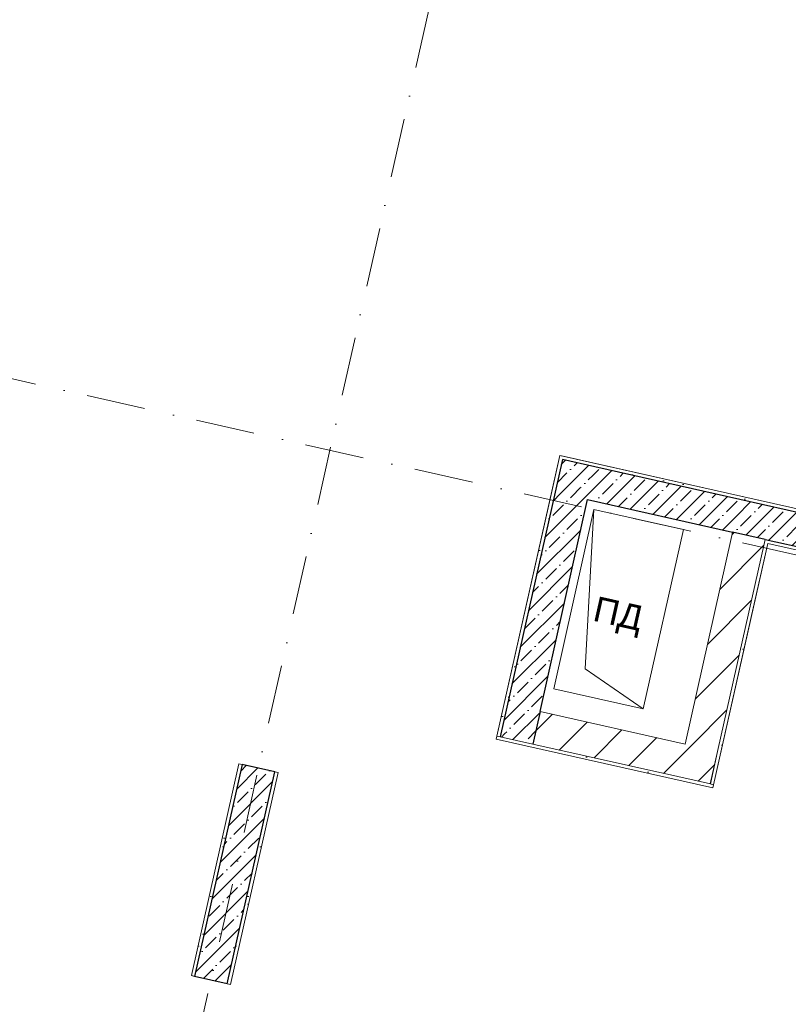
# Model space of a CAD drawing. Header units: millimetres. Extents: x -6990773 to -6682839, y 6117771 to 6220266.
# Tile 138 of 154: x -6933295 to -6928693, y 6135170 to 6141062. Entities that reach past the tile are written whole.
import ezdxf
from ezdxf.enums import TextEntityAlignment as Align

# ---------------------------------------------------------------- set-up
doc = ezdxf.new("R2010")
doc.units = ezdxf.units.MM
doc.header["$MEASUREMENT"] = 0
doc.linetypes.add('Штрихпунктирная', pattern=[670.277762, 352.777767, -176.388884, 0, -141.111112])
for name, color, linetype in [('S - МОП.АР', 7, 'Continuous'), ('АР-Стены_внутренние_пилоны.АР', 7, 'Continuous'), ('АР-Чертеж-Оси_Осевые размеры.АР', 7, 'Continuous'), ('ИОС-Шахты и отверстия.АР', 7, 'Continuous')]:
    doc.layers.add(name, color=color, linetype=linetype)
for name, color, linetype, lineweight in [('АР-Стены_внутренние_пилоны.АР_Ном._пера__1', 7, 'Continuous', 30), ('АР-Чертеж-Оси_Осевые размеры.АР_Ном._пера__120', 7, 'Continuous', 0), ('ИОС-Шахты и отверстия.АР_Ном._пера__1', 7, 'Continuous', 0)]:
    doc.layers.add(name, color=color, linetype=linetype, lineweight=lineweight)
doc.styles.add('РЎР“Р•РќР•Р\xa0Р\x98Р\xa0_РЎРўР\x98Р›Р¬_4', font='GOTHIC.TTF')
doc.styles.add('РЎР“Р•РќР•Р\xa0Р\x98Р\xa0_РЎРўР\x98Р›Р¬_6', font='arial.ttf')
doc.dimstyles.new('СГЕНЕРИР_СТИЛЬ__2', dxfattribs={"dimtxt": 400, "dimasz": 332.5, "dimexe": 0.18, "dimexo": 0.0625, "dimgap": 0, "dimtad": 1, "dimdec": 0, "dimzin": 0, "dimdsep": 46, "dimtxsty": 'РЎР“Р•РќР•Р\xa0Р\x98Р\xa0_РЎРўР\x98Р›Р¬_4', "dimblk": 'ARROWHEAD_6', "dimblk1": 'ARROWHEAD_6', "dimblk2": 'ARROWHEAD_6', "dimcen": 0.09, "dimse1": 1, "dimse2": 1, "dimclrd": 7, "dimclre": 7, "dimclrt": 7, "dimazin": 0, "dimtfac": 1, "dimtdec": 4, "dimtmove": 0, "dimatfit": 3, "dimfxl": 1, "dimtolj": 1, "dimtzin": 0, "dimarcsym": 0})
pattern_1 = [(45, (-6566190.34, 6563027.8), (-111.369318, 111.369318), [0, -105, 0, -157.5]), (110, (-6565840.34, 6563027.8), (148.001588, 53.868173), [0, -77, 0, -133])]
pattern_2 = [(45, (-6566190.34, 6562677.8), (-84.852814, 84.852814), []), (45, (-6566232.77, 6562720.22), (-84.852814, 84.852814), [90, -30, 0, -30])]
pattern_3 = [(45, (-6566190.34, 6562677.8), (-127.279217, 127.279217), [])]

# ---------------------------------------------------------------- blocks, each defined once
blk = doc.blocks.new('Стена_31_6', base_point=(-7157233.3, 6138310.5))
at = {"layer": 'АР-Стены_внутренние_пилоны.АР', "linetype": 'Continuous', "lineweight": 0, "true_color": 0x000000}
h = blk.add_hatch(dxfattribs=at)
h.set_pattern_fill('ШТУКАТУРКА__ГИПС_01_0006', color=18, style=0, pattern_type=2)
h.set_pattern_definition(pattern_1)
h.paths.add_polyline_path([(-7157328.4, 6138434.4), (-7157308.9, 6138430), (-7157324.1, 6138453.9)])
h = blk.add_hatch(dxfattribs=at)
h.set_pattern_fill('ШТУКАТУРКА__ГИПС_01_0006', color=18, style=0, pattern_type=2)
h.set_pattern_definition(pattern_1)
h.paths.add_polyline_path([(-7157304.5, 6138449.5), (-7157324.1, 6138453.9), (-7157308.9, 6138430)])
h = blk.add_hatch(dxfattribs=at)
h.set_pattern_fill('ШТУКАТУРКА__ГИПС_01_0006', color=18, style=0, pattern_type=2)
h.set_pattern_definition(pattern_1)
h.paths.add_polyline_path([(-7157328.4, 6138434.4), (-7157701, 6136775.7), (-7157681.4, 6136771.4), (-7157308.9, 6138430)])
h = blk.add_hatch(dxfattribs=at)
h.set_pattern_fill('ЖЕЛЕЗОБЕТОН__PROJECT__0006', color=18, style=0, pattern_type=2)
h.set_pattern_definition(pattern_2)
h.paths.add_polyline_path([(-7157352.7, 6138234.9), (-7157157.6, 6138191.1), (-7157308.9, 6138430)])
h = blk.add_hatch(dxfattribs=at)
h.set_pattern_fill('ЖЕЛЕЗОБЕТОН__PROJECT__0006', color=18, style=0, pattern_type=2)
h.set_pattern_definition(pattern_2)
h.paths.add_polyline_path([(-7157113.8, 6138386.2), (-7157308.9, 6138430), (-7157157.6, 6138191.1)])
h = blk.add_hatch(dxfattribs=at)
h.set_pattern_fill('ЖЕЛЕЗОБЕТОН__PROJECT__0006', color=18, style=0, pattern_type=2)
h.set_pattern_definition(pattern_2)
h.paths.add_polyline_path([(-7157352.7, 6138234.9), (-7157681.4, 6136771.4), (-7157442.5, 6136922.7), (-7157157.6, 6138191.1)])
h = blk.add_hatch(dxfattribs=at)
h.set_pattern_fill('ЖЕЛЕЗОБЕТОН__PROJECT__0006', color=18, style=0, pattern_type=2)
h.set_pattern_definition(pattern_2)
h.paths.add_polyline_path([(-7157681.4, 6136771.4), (-7157486.3, 6136727.5), (-7157442.5, 6136922.7)])
at = {"layer": 'АР-Стены_внутренние_пилоны.АР_Ном._пера__1', "color": 7, "linetype": 'Continuous', "lineweight": 30}
for p, q in [((-7157308.9, 6138430), (-7157352.7, 6138234.9)), ((-7157113.8, 6138386.2), (-7157308.9, 6138430)), ((-7157352.7, 6138234.9), (-7157681.4, 6136771.4)), ((-7157442.5, 6136922.7), (-7157486.3, 6136727.5))]:
    blk.add_line(p, q, dxfattribs=at)
at = {"layer": 'АР-Стены_внутренние_пилоны.АР_Ном._пера__1', "color": 7, "linetype": 'Continuous', "lineweight": 15}
for q in [(-7157701, 6136775.7), (-7157486.3, 6136727.5)]:
    blk.add_line((-7157681.4, 6136771.4), q, dxfattribs=at)
at = {"layer": 'АР-Стены_внутренние_пилоны.АР_Ном._пера__1', "color": 7, "linetype": 'Continuous', "lineweight": 0, "flags": 128}
for points in [[(-7157324.1, 6138453.9), (-7157701, 6136775.7)], [(-7157324.1, 6138453.9), (-7157304.5, 6138449.5)]]:
    blk.add_lwpolyline(points, dxfattribs=at)
at = {"layer": 'АР-Стены_внутренние_пилоны.АР_Ном._пера__1', "color": 7, "linetype": 'Continuous', "lineweight": 30, "flags": 128}
blk.add_lwpolyline([(-7157442.5, 6136922.7), (-7157157.6, 6138191.1)], dxfattribs=at)
blk = doc.blocks.new('Стена_32_6', base_point=(-7157562, 6136847))
at = {"layer": 'АР-Стены_внутренние_пилоны.АР', "linetype": 'Continuous', "lineweight": 0, "true_color": 0x000000}
h = blk.add_hatch(dxfattribs=at)
h.set_pattern_fill('БЛОКИ_БЕТОННЫЕ_ЭФФЕКТИВН_7F', color=18, style=0, pattern_type=2)
h.set_pattern_definition(pattern_3)
h.paths.add_polyline_path([(-7157486.3, 6136727.5), (-7156618, 6136532.5), (-7156574.2, 6136727.7), (-7157442.5, 6136922.7)])
h = blk.add_hatch(dxfattribs=at)
h.set_pattern_fill('ШТУКАТУРКА__ГИПС_01_0006', color=18, style=0, pattern_type=2)
h.set_pattern_definition(pattern_1)
h.paths.add_polyline_path([(-7157701, 6136775.7), (-7157705.3, 6136756.2), (-7157681.4, 6136771.4)])
h = blk.add_hatch(dxfattribs=at)
h.set_pattern_fill('ШТУКАТУРКА__ГИПС_01_0006', color=18, style=0, pattern_type=2)
h.set_pattern_definition(pattern_1)
h.paths.add_polyline_path([(-7157705.3, 6136756.2), (-7156407.8, 6136464.8), (-7156422.9, 6136488.7), (-7157681.4, 6136771.4)])
h = blk.add_hatch(dxfattribs=at)
h.set_pattern_fill('БЛОКИ_БЕТОННЫЕ_ЭФФЕКТИВН_7F', color=18, style=0, pattern_type=2)
h.set_pattern_definition(pattern_3)
h.paths.add_polyline_path([(-7156618, 6136532.5), (-7156422.9, 6136488.7), (-7156574.2, 6136727.7)])
h = blk.add_hatch(dxfattribs=at)
h.set_pattern_fill('БЛОКИ_БЕТОННЫЕ_ЭФФЕКТИВН_7F', color=18, style=0, pattern_type=2)
h.set_pattern_definition(pattern_3)
h.paths.add_polyline_path([(-7156574.2, 6136727.7), (-7156422.9, 6136488.7), (-7156379.1, 6136683.8)])
h = blk.add_hatch(dxfattribs=at)
h.set_pattern_fill('ШТУКАТУРКА__ГИПС_01_0006', color=18, style=0, pattern_type=2)
h.set_pattern_definition(pattern_1)
h.paths.add_polyline_path([(-7156403.4, 6136484.3), (-7156422.9, 6136488.7), (-7156407.8, 6136464.8)])
at = {"layer": 'АР-Стены_внутренние_пилоны.АР_Ном._пера__1', "color": 7, "linetype": 'Continuous', "lineweight": 30}
blk.add_line((-7157442.5, 6136922.7), (-7157486.3, 6136727.5), dxfattribs=at)
at = {"layer": 'АР-Стены_внутренние_пилоны.АР_Ном._пера__1', "color": 7, "linetype": 'Continuous', "lineweight": 15}
for p, q in [((-7157681.4, 6136771.4), (-7157701, 6136775.7)), ((-7157681.4, 6136771.4), (-7157486.3, 6136727.5)), ((-7157486.3, 6136727.5), (-7156618, 6136532.5)), ((-7156422.9, 6136488.7), (-7156379.1, 6136683.8)), ((-7156618, 6136532.5), (-7156422.9, 6136488.7)), ((-7156422.9, 6136488.7), (-7156403.4, 6136484.3))]:
    blk.add_line(p, q, dxfattribs=at)
at = {"layer": 'АР-Стены_внутренние_пилоны.АР_Ном._пера__1', "color": 7, "linetype": 'Continuous', "lineweight": 15, "flags": 128}
blk.add_lwpolyline([(-7156574.2, 6136727.7), (-7157442.5, 6136922.7)], dxfattribs=at)
at = {"layer": 'АР-Стены_внутренние_пилоны.АР_Ном._пера__1', "color": 7, "linetype": 'Continuous', "lineweight": 0, "flags": 128}
for points in [[(-7157705.3, 6136756.2), (-7157701, 6136775.7)], [(-7157705.3, 6136756.2), (-7156407.8, 6136464.8)], [(-7156407.8, 6136464.8), (-7156403.4, 6136484.3)]]:
    blk.add_lwpolyline(points, dxfattribs=at)
blk = doc.blocks.new('Стена_46_6', base_point=(-7156498.5, 6136608.2))
at = {"layer": 'АР-Стены_внутренние_пилоны.АР', "linetype": 'Continuous', "lineweight": 0, "true_color": 0x000000}
h = blk.add_hatch(dxfattribs=at)
h.set_pattern_fill('БЛОКИ_БЕТОННЫЕ_ЭФФЕКТИВН_7F', color=18, style=0, pattern_type=2)
h.set_pattern_definition(pattern_3)
h.paths.add_polyline_path([(-7156379.1, 6136683.8), (-7156098.6, 6137932.7), (-7156293.7, 6137976.5), (-7156574.2, 6136727.7)])
h = blk.add_hatch(dxfattribs=at)
h.set_pattern_fill('БЛОКИ_БЕТОННЫЕ_ЭФФЕКТИВН_7F', color=18, style=0, pattern_type=2)
h.set_pattern_definition(pattern_3)
h.paths.add_polyline_path([(-7156293.7, 6137976.5), (-7156098.6, 6137932.7), (-7156094.2, 6137952.2), (-7156289.3, 6137996.1)])
h = blk.add_hatch(dxfattribs=at)
h.set_pattern_fill('ШТУКАТУРКА__ГИПС_01_0006', color=18, style=0, pattern_type=2)
h.set_pattern_definition(pattern_1)
h.paths.add_polyline_path([(-7156422.9, 6136488.7), (-7156403.4, 6136484.3), (-7156079, 6137928.3), (-7156098.6, 6137932.7)])
at = {"layer": 'АР-Стены_внутренние_пилоны.АР_Ном._пера__1', "color": 7, "linetype": 'Continuous', "lineweight": 15}
for p, q in [((-7156289.3, 6137996.1), (-7156293.7, 6137976.5)), ((-7156379.1, 6136683.8), (-7156098.6, 6137932.7)), ((-7156098.6, 6137932.7), (-7156094.2, 6137952.2)), ((-7156422.9, 6136488.7), (-7156379.1, 6136683.8)), ((-7156422.9, 6136488.7), (-7156403.4, 6136484.3))]:
    blk.add_line(p, q, dxfattribs=at)
at = {"layer": 'АР-Стены_внутренние_пилоны.АР_Ном._пера__1', "color": 7, "linetype": 'Continuous', "lineweight": 30}
blk.add_line((-7156094.2, 6137952.2), (-7156289.3, 6137996.1), dxfattribs=at)
at = {"layer": 'АР-Стены_внутренние_пилоны.АР_Ном._пера__1', "color": 7, "linetype": 'Continuous', "lineweight": 15, "flags": 128}
blk.add_lwpolyline([(-7156293.7, 6137976.5), (-7156574.2, 6136727.7)], dxfattribs=at)
at = {"layer": 'АР-Стены_внутренние_пилоны.АР_Ном._пера__1', "color": 7, "linetype": 'Continuous', "lineweight": 0, "flags": 128}
blk.add_lwpolyline([(-7156403.4, 6136484.3), (-7156079, 6137928.3)], dxfattribs=at)
blk = doc.blocks.new('Стандартный Маркер Сетки[15]_6', base_point=(-7156826.9, 6146828.2))
at = {"layer": 'АР-Чертеж-Оси_Осевые размеры.АР_Ном._пера__120', "color": 7, "linetype": 'Штрихпунктирная', "lineweight": 0}
blk.add_line((-7156933.5, 6146353.6), (-7161717.2, 6125054.2), dxfattribs=at)
at = {"layer": 'АР-Чертеж-Оси_Осевые размеры.АР_Ном._пера__120', "color": 7, "lineweight": 0, "style": 'РЎР“Р•РќР•Р\xa0Р\x98Р\xa0_РЎРўР\x98Р›Р¬_4'}
blk.add_attdef('AC_MarkerText_1', text='', height=350, rotation=347.34172, dxfattribs=at).set_placement((-7161863.5, 6124272.8), align=Align.TOP_CENTER)
blk = doc.blocks.new('Стандартный Маркер Сетки[28]_6', base_point=(-7156826.9, 6146828.2))
at = {"layer": 'АР-Чертеж-Оси_Осевые размеры.АР_Ном._пера__120', "color": 7, "linetype": 'Штрихпунктирная', "lineweight": 0}
blk.add_line((-7156933.5, 6146353.6), (-7161717.2, 6125054.2), dxfattribs=at)
at = {"layer": 'АР-Чертеж-Оси_Осевые размеры.АР_Ном._пера__120', "color": 7, "lineweight": 0, "style": 'РЎР“Р•РќР•Р\xa0Р\x98Р\xa0_РЎРўР\x98Р›Р¬_4'}
blk.add_attdef('AC_MarkerText_1', text='', height=350, rotation=347.34172, dxfattribs=at).set_placement((-7161863.5, 6124272.8), align=Align.TOP_CENTER)
blk = doc.blocks.new('ARROWHEAD_6')
at = {"color": 0, "linetype": 'Continuous', "lineweight": 0}
for p, q in [((-0.5, -0.5), (0.5, 0.5)), ((0, 0), (-1, 0))]:
    blk.add_line(p, q, dxfattribs=at)
blk = doc.blocks.new('*D186', base_point=(-6566190.3, 6562677.8))
at = {"layer": 'Defpoints', "color": 0, "linetype": 'Continuous', "transparency": 16777216}
for p in [(-6931973.4, 6136099.2), (-6928314.2, 6135051.1), (-6934291.1, 6125779.7)]:
    blk.add_point(p, dxfattribs=at)
at = {"layer": 'АР-Чертеж-Оси_Осевые размеры.АР', "color": 7, "linetype": 'Continuous', "lineweight": -2, "transparency": 16777216}
for p, q in [((-6933966.7, 6125706.8), (-6933039.6, 6125498.6)), ((-6930907.9, 6125019.8), (-6931871.6, 6125236.3))]:
    blk.add_line(p, q, dxfattribs=at)
at = {"layer": 'АР-Чертеж-Оси_Осевые размеры.АР', "color": 7, "linetype": 'Continuous', "lineweight": -2, "transparency": 16777216, "xscale": 332.5, "yscale": 332.5, "zscale": 332.5}
for p, rotation in [((-6934291.1, 6125779.7), 167.3417232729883), ((-6930583.5, 6124947), 347.3417232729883)]:
    blk.add_blockref('ARROWHEAD_6', p, dxfattribs=dict(at, rotation=rotation))
at = {"layer": 'АР-Чертеж-Оси_Осевые размеры.АР', "color": 7, "linetype": 'Continuous', "lineweight": 0, "transparency": 16777216, "insert": (-6932455.6, 6125367.4), "char_height": 400, "attachment_point": 5, "rotation": 347.34172, "style": 'РЎР“Р•РќР•Р\xa0Р\x98Р\xa0_РЎРўР\x98Р›Р¬_4'}
blk.add_mtext('\\A1;3800', dxfattribs=at)
blk = doc.blocks.new('*D187', base_point=(-6566190.3, 6562677.8))
at = {"layer": 'Defpoints', "color": 0, "linetype": 'Continuous', "transparency": 16777216}
for p in [(-6931973.4, 6136099.2), (-6936118.3, 6135669.5), (-6938145.1, 6126645.3)]:
    blk.add_point(p, dxfattribs=at)
at = {"layer": 'АР-Чертеж-Оси_Осевые размеры.АР', "color": 7, "linetype": 'Continuous', "lineweight": -2, "transparency": 16777216}
for p, q in [((-6937820.7, 6126572.4), (-6936820.3, 6126347.7)), ((-6934615.5, 6125852.6), (-6935652.4, 6126085.4))]:
    blk.add_line(p, q, dxfattribs=at)
at = {"layer": 'АР-Чертеж-Оси_Осевые размеры.АР', "color": 7, "linetype": 'Continuous', "lineweight": -2, "transparency": 16777216, "xscale": 332.5, "yscale": 332.5, "zscale": 332.5}
for p, rotation in [((-6938145.1, 6126645.3), 167.3417232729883), ((-6934291.1, 6125779.7), 347.3417232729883)]:
    blk.add_blockref('ARROWHEAD_6', p, dxfattribs=dict(at, rotation=rotation))
at = {"layer": 'АР-Чертеж-Оси_Осевые размеры.АР', "color": 7, "linetype": 'Continuous', "lineweight": 0, "transparency": 16777216, "insert": (-6936236.4, 6126216.6), "char_height": 400, "attachment_point": 5, "rotation": 347.34172, "style": 'РЎР“Р•РќР•Р\xa0Р\x98Р\xa0_РЎРўР\x98Р›Р¬_4'}
blk.add_mtext('\\A1;3950', dxfattribs=at)
blk = doc.blocks.new('Стена_78_6', base_point=(-7153788.1, 6137536.8))
at = {"layer": 'АР-Стены_внутренние_пилоны.АР', "linetype": 'Continuous', "lineweight": 0, "true_color": 0x000000}
h = blk.add_hatch(dxfattribs=at)
h.set_pattern_fill('ШТУКАТУРКА__ГИПС_01_0006', color=18, style=0, pattern_type=2)
h.set_pattern_definition(pattern_1)
h.paths.add_polyline_path([(-7153664.3, 6137632), (-7156241.1, 6138210.7), (-7156245.5, 6138191.2), (-7153668.6, 6137612.5)])
h = blk.add_hatch(dxfattribs=at)
h.set_pattern_fill('ЖЕЛЕЗОБЕТОН__PROJECT__0006', color=18, style=0, pattern_type=2)
h.set_pattern_definition(pattern_2)
h.paths.add_polyline_path([(-7153863.8, 6137656.3), (-7156245.5, 6138191.2), (-7156289.3, 6137996.1), (-7153907.6, 6137461.2)])
h = blk.add_hatch(dxfattribs=at)
h.set_pattern_fill('ШТУКАТУРКА__ГИПС_01_0006', color=18, style=0, pattern_type=2)
h.set_pattern_definition(pattern_1)
h.paths.add_polyline_path([(-7156098.6, 6137932.7), (-7156079, 6137928.3), (-7156074.7, 6137947.8), (-7156094.2, 6137952.2)])
h = blk.add_hatch(dxfattribs=at)
h.set_pattern_fill('ШТУКАТУРКА__ГИПС_01_0006', color=18, style=0, pattern_type=2)
h.set_pattern_definition(pattern_1)
h.paths.add_polyline_path([(-7156079, 6137928.3), (-7153931.5, 6137446), (-7153927.1, 6137465.5), (-7156074.7, 6137947.8)])
h = blk.add_hatch(dxfattribs=at)
h.set_pattern_fill('ЖЕЛЕЗОБЕТОН__PROJECT__0006', color=18, style=0, pattern_type=2)
h.set_pattern_definition(pattern_2)
h.paths.add_polyline_path([(-7153907.6, 6137461.2), (-7153668.6, 6137612.5), (-7153863.8, 6137656.3)])
h = blk.add_hatch(dxfattribs=at)
h.set_pattern_fill('ЖЕЛЕЗОБЕТОН__PROJECT__0006', color=18, style=0, pattern_type=2)
h.set_pattern_definition(pattern_2)
h.paths.add_polyline_path([(-7153907.6, 6137461.2), (-7153712.5, 6137417.3), (-7153668.6, 6137612.5)])
h = blk.add_hatch(dxfattribs=at)
h.set_pattern_fill('ШТУКАТУРКА__ГИПС_01_0006', color=18, style=0, pattern_type=2)
h.set_pattern_definition(pattern_1)
h.paths.add_polyline_path([(-7153668.6, 6137612.5), (-7153644.7, 6137627.6), (-7153664.3, 6137632)])
h = blk.add_hatch(dxfattribs=at)
h.set_pattern_fill('ШТУКАТУРКА__ГИПС_01_0006', color=18, style=0, pattern_type=2)
h.set_pattern_definition(pattern_1)
h.paths.add_polyline_path([(-7153668.6, 6137612.5), (-7153649.1, 6137608.1), (-7153644.7, 6137627.6)])
h = blk.add_hatch(dxfattribs=at)
h.set_pattern_fill('ШТУКАТУРКА__ГИПС_01_0006', color=18, style=0, pattern_type=2)
h.set_pattern_definition(pattern_1)
h.paths.add_polyline_path([(-7153931.5, 6137446), (-7153907.6, 6137461.2), (-7153927.1, 6137465.5)])
h = blk.add_hatch(dxfattribs=at)
h.set_pattern_fill('ШТУКАТУРКА__ГИПС_01_0006', color=18, style=0, pattern_type=2)
h.set_pattern_definition(pattern_1)
h.paths.add_polyline_path([(-7153931.5, 6137446), (-7153912, 6137441.7), (-7153907.6, 6137461.2)])
at = {"layer": 'АР-Стены_внутренние_пилоны.АР_Ном._пера__1', "color": 7, "linetype": 'Continuous', "lineweight": 30}
for p, q in [((-7153863.8, 6137656.3), (-7156245.5, 6138191.2)), ((-7156094.2, 6137952.2), (-7156289.3, 6137996.1)), ((-7156094.2, 6137952.2), (-7153907.6, 6137461.2)), ((-7153668.6, 6137612.5), (-7153863.8, 6137656.3)), ((-7153712.5, 6137417.3), (-7153668.6, 6137612.5)), ((-7153912, 6137441.7), (-7153907.6, 6137461.2))]:
    blk.add_line(p, q, dxfattribs=at)
at = {"layer": 'АР-Стены_внутренние_пилоны.АР_Ном._пера__1', "color": 7, "linetype": 'Continuous', "lineweight": 15}
for p, q in [((-7156289.3, 6137996.1), (-7156293.7, 6137976.5)), ((-7156098.6, 6137932.7), (-7156094.2, 6137952.2))]:
    blk.add_line(p, q, dxfattribs=at)
at = {"layer": 'АР-Стены_внутренние_пилоны.АР_Ном._пера__1', "color": 7, "linetype": 'Continuous', "lineweight": 0, "flags": 128}
for points in [[(-7153644.7, 6137627.6), (-7156241.1, 6138210.7)], [(-7156289.3, 6137996.1), (-7156293.7, 6137976.5)], [(-7156079, 6137928.3), (-7153931.5, 6137446)], [(-7153644.7, 6137627.6), (-7153649.1, 6137608.1)]]:
    blk.add_lwpolyline(points, dxfattribs=at)
blk = doc.blocks.new('Стена_82_6', base_point=(-7159127.8, 6136583.6))
at = {"layer": 'АР-Стены_внутренние_пилоны.АР', "linetype": 'Continuous', "lineweight": 0, "true_color": 0x000000}
h = blk.add_hatch(dxfattribs=at)
h.set_pattern_fill('ШТУКАТУРКА__ГИПС_01_0006', color=18, style=0, pattern_type=2)
h.set_pattern_definition(pattern_1)
h.paths.add_polyline_path([(-7159244.9, 6136609.9), (-7159529.7, 6135341.9), (-7159510.2, 6135337.5), (-7159225.4, 6136605.5)])
h = blk.add_hatch(dxfattribs=at)
h.set_pattern_fill('ЖЕЛЕЗОБЕТОН__PROJECT__0006', color=18, style=0, pattern_type=2)
h.set_pattern_definition(pattern_2)
h.paths.add_polyline_path([(-7159315, 6135293.7), (-7159030.2, 6136561.7), (-7159225.4, 6136605.5), (-7159510.2, 6135337.5)])
h = blk.add_hatch(dxfattribs=at)
h.set_pattern_fill('ШТУКАТУРКА__ГИПС_01_0006', color=18, style=0, pattern_type=2)
h.set_pattern_definition(pattern_1)
h.paths.add_polyline_path([(-7159295.5, 6135289.3), (-7159010.7, 6136557.3), (-7159030.2, 6136561.7), (-7159315, 6135293.7)])
at = {"layer": 'АР-Стены_внутренние_пилоны.АР_Ном._пера__1', "color": 7, "linetype": 'Continuous', "lineweight": 30}
for p, q in [((-7159225.4, 6136605.5), (-7159510.2, 6135337.5)), ((-7159315, 6135293.7), (-7159030.2, 6136561.7))]:
    blk.add_line(p, q, dxfattribs=at)
at = {"layer": 'АР-Стены_внутренние_пилоны.АР_Ном._пера__1', "color": 7, "linetype": 'Continuous', "lineweight": 0, "flags": 128}
for points in [[(-7159244.9, 6136609.9), (-7159529.7, 6135341.9)], [(-7159225.4, 6136605.5), (-7159244.9, 6136609.9)], [(-7159295.5, 6135289.3), (-7159010.7, 6136557.3)], [(-7159010.7, 6136557.3), (-7159030.2, 6136561.7)], [(-7159510.2, 6135337.5), (-7159529.7, 6135341.9)], [(-7159295.5, 6135289.3), (-7159315, 6135293.7)]]:
    blk.add_lwpolyline(points, dxfattribs=at)
at = {"layer": 'АР-Стены_внутренние_пилоны.АР_Ном._пера__1', "color": 7, "linetype": 'Continuous', "lineweight": 30, "flags": 128}
for points in [[(-7159030.2, 6136561.7), (-7159225.4, 6136605.5)], [(-7159315, 6135293.7), (-7159510.2, 6135337.5)]]:
    blk.add_lwpolyline(points, dxfattribs=at)
blk = doc.blocks.new('Стена_85_6', base_point=(-7156267.4, 6138093.6))
at = {"layer": 'АР-Стены_внутренние_пилоны.АР', "linetype": 'Continuous', "lineweight": 0, "true_color": 0x000000}
h = blk.add_hatch(dxfattribs=at)
h.set_pattern_fill('ШТУКАТУРКА__ГИПС_01_0006', color=18, style=0, pattern_type=2)
h.set_pattern_definition(pattern_1)
h.paths.add_polyline_path([(-7157308.9, 6138430), (-7156245.5, 6138191.2), (-7156241.1, 6138210.7), (-7157304.5, 6138449.5)])
h = blk.add_hatch(dxfattribs=at)
h.set_pattern_fill('ЖЕЛЕЗОБЕТОН__PROJECT__0006', color=18, style=0, pattern_type=2)
h.set_pattern_definition(pattern_2)
h.paths.add_polyline_path([(-7157157.6, 6138191.1), (-7156289.3, 6137996.1), (-7156245.5, 6138191.2), (-7157113.8, 6138386.2)])
at = {"layer": 'АР-Стены_внутренние_пилоны.АР_Ном._пера__1', "color": 7, "linetype": 'Continuous', "lineweight": 30}
for p, q in [((-7157113.8, 6138386.2), (-7157308.9, 6138430)), ((-7156245.5, 6138191.2), (-7157113.8, 6138386.2))]:
    blk.add_line(p, q, dxfattribs=at)
at = {"layer": 'АР-Стены_внутренние_пилоны.АР_Ном._пера__1', "color": 7, "linetype": 'Continuous', "lineweight": 0, "flags": 128}
blk.add_lwpolyline([(-7156241.1, 6138210.7), (-7157304.5, 6138449.5)], dxfattribs=at)
at = {"layer": 'АР-Стены_внутренние_пилоны.АР_Ном._пера__1', "color": 7, "linetype": 'Continuous', "lineweight": 30, "flags": 128}
blk.add_lwpolyline([(-7157157.6, 6138191.1), (-7156289.3, 6137996.1)], dxfattribs=at)
blk = doc.blocks.new('Символ Проема в Полу 21[37]_6', base_point=(-7156824.2, 6136937.5))
at = {"layer": 'ИОС-Шахты и отверстия.АР_Ном._пера__1', "color": 7, "linetype": 'Continuous', "lineweight": 0, "flags": 128}
for points in [[(-7156824.2, 6136937.5), (-7157360.8, 6137058.1), (-7157119.8, 6138131.3), (-7157173.1, 6137176.9)], [(-7157173.1, 6137176.9), (-7157119.8, 6138131.3), (-7156583.2, 6138010.8), (-7156824.2, 6136937.5)]]:
    blk.add_lwpolyline(points, close=True, dxfattribs=at)
blk = doc.blocks.new('Стандартный Маркер Сетки[85]_1', base_point=(-6988155.5, 6151224.6))
at = {"layer": 'АР-Чертеж-Оси_Осевые размеры.АР_Ном._пера__120', "color": 7, "linetype": 'Штрихпунктирная', "lineweight": 0}
blk.add_line((-6987179.8, 6151005.4), (-6908238.6, 6133275.6), dxfattribs=at)
at = {"layer": 'АР-Чертеж-Оси_Осевые размеры.АР_Ном._пера__120', "color": 7, "lineweight": 0, "style": 'РЎР“Р•РќР•Р\xa0Р\x98Р\xa0_РЎРўР\x98Р›Р¬_4'}
for tag, p in [('AC_MarkerText_1_0', (-6988573.4, 6151515.2)), ('AC_MarkerText_1_1', (-6906705.1, 6133128))]:
    blk.add_attdef(tag, text='', height=350, rotation=347.34172, dxfattribs=at).set_placement(p, align=Align.TOP_CENTER)
blk = doc.blocks.new('Стандартный Маркер Сетки[90]_1', base_point=(-6988155.5, 6151224.6))
at = {"layer": 'АР-Чертеж-Оси_Осевые размеры.АР_Ном._пера__120', "color": 7, "linetype": 'Штрихпунктирная', "lineweight": 0}
blk.add_line((-6987179.8, 6151005.4), (-6908238.6, 6133275.6), dxfattribs=at)
at = {"layer": 'АР-Чертеж-Оси_Осевые размеры.АР_Ном._пера__120', "color": 7, "lineweight": 0, "style": 'РЎР“Р•РќР•Р\xa0Р\x98Р\xa0_РЎРўР\x98Р›Р¬_4'}
for tag, p in [('AC_MarkerText_1_0', (-6988573.4, 6151515.2)), ('AC_MarkerText_1_1', (-6906705.1, 6133128))]:
    blk.add_attdef(tag, text='', height=350, rotation=347.34172, dxfattribs=at).set_placement(p, align=Align.TOP_CENTER)
blk = doc.blocks.new('Стандартный Маркер Сетки[94]_1', base_point=(-6988155.5, 6151224.6))
at = {"layer": 'АР-Чертеж-Оси_Осевые размеры.АР_Ном._пера__120', "color": 7, "linetype": 'Штрихпунктирная', "lineweight": 0}
blk.add_line((-6987179.8, 6151005.4), (-6908238.6, 6133275.6), dxfattribs=at)
at = {"layer": 'АР-Чертеж-Оси_Осевые размеры.АР_Ном._пера__120', "color": 7, "lineweight": 0, "style": 'РЎР“Р•РќР•Р\xa0Р\x98Р\xa0_РЎРўР\x98Р›Р¬_4'}
for tag, p in [('AC_MarkerText_1_0', (-6988573.4, 6151515.2)), ('AC_MarkerText_1_1', (-6906705.1, 6133128))]:
    blk.add_attdef(tag, text='', height=350, rotation=347.34172, dxfattribs=at).set_placement(p, align=Align.TOP_CENTER)
blk = doc.blocks.new('Стандартный Маркер Сетки[100]_1', base_point=(-6988155.5, 6151224.6))
at = {"layer": 'АР-Чертеж-Оси_Осевые размеры.АР_Ном._пера__120', "color": 7, "linetype": 'Штрихпунктирная', "lineweight": 0}
blk.add_line((-6987179.8, 6151005.4), (-6908238.6, 6133275.6), dxfattribs=at)
at = {"layer": 'АР-Чертеж-Оси_Осевые размеры.АР_Ном._пера__120', "color": 7, "lineweight": 0, "style": 'РЎР“Р•РќР•Р\xa0Р\x98Р\xa0_РЎРўР\x98Р›Р¬_4'}
for tag, p in [('AC_MarkerText_1_0', (-6988573.4, 6151515.2)), ('AC_MarkerText_1_1', (-6906705.1, 6133128))]:
    blk.add_attdef(tag, text='', height=350, rotation=347.34172, dxfattribs=at).set_placement(p, align=Align.TOP_CENTER)

msp = doc.modelspace()

# ---------------------------------------------------------------- linework, layer by layer
at = {"layer": 'S - МОП.АР', "color": 254, "linetype": 'Continuous', "lineweight": 0, "true_color": 0xd1c7d6, "flags": 128}
for points in [[(-6930442.2, 6136756.2), (-6930109.1, 6138239.2), (-6930060.9, 6138453.9), (-6926382.2, 6137627.8), (-6926486.5, 6137159.2), (-6924263.2, 6136659.9), (-6924212.8, 6136884.3), (-6923978.6, 6136831.7), (-6923923.9, 6137075.4), (-6919386.9, 6136056.8), (-6919439.4, 6135823.3), (-6923742.3, 6136788.6), (-6923847.3, 6136320.5), (-6926774.1, 6136977.8), (-6926668.4, 6137446), (-6928815.9, 6137928.3), (-6928916.7, 6137479.5), (-6928916.7, 6137479.5), (-6929144.6, 6136464.8)], [(-6932032.4, 6135289.3), (-6932266.5, 6135341.9), (-6931981.7, 6136609.9), (-6931747.6, 6136557.3)]]:
    msp.add_lwpolyline(points, close=True, dxfattribs=at)

# ---------------------------------------------------------------- block references
at = {"layer": 'АР-Стены_внутренние_пилоны.АР', "color": 7, "lineweight": 0}
for name, p in [('Стена_31_6', (-6929970.1, 6138310.5)), ('Стена_85_6', (-6929004.3, 6138093.6)), ('Стена_78_6', (-6926525, 6137536.8)), ('Стена_46_6', (-6929235.4, 6136608.2)), ('Стена_32_6', (-6930298.8, 6136847)), ('Стена_82_6', (-6931864.7, 6136583.6))]:
    msp.add_blockref(name, p, dxfattribs=at)
at = {"layer": 'АР-Чертеж-Оси_Осевые размеры.АР', "color": 8, "linetype": 'Continuous', "lineweight": 15}
for name, p in [('Стандартный Маркер Сетки[85]_1', (-6988155.5, 6151224.6)), ('Стандартный Маркер Сетки[90]_1', (-6988155.5, 6151224.6)), ('Стандартный Маркер Сетки[94]_1', (-6988155.5, 6151224.6)), ('Стандартный Маркер Сетки[100]_1', (-6988155.5, 6151224.6)), ('Стандартный Маркер Сетки[15]_6', (-6929563.8, 6146828.2)), ('Стандартный Маркер Сетки[28]_6', (-6929563.8, 6146828.2))]:
    msp.add_blockref(name, p, dxfattribs=at)
at = {"layer": 'ИОС-Шахты и отверстия.АР', "color": 7, "linetype": 'Continuous', "lineweight": 0}
msp.add_blockref('Символ Проема в Полу 21[37]_6', (-6929561, 6136937.5), dxfattribs=at)

# ---------------------------------------------------------------- texts
at = {"layer": 'ИОС-Шахты и отверстия.АР_Ном._пера__1', "color": 7, "linetype": 'Continuous', "lineweight": 0, "insert": (-6929715.5, 6137487.4), "char_height": 150, "attachment_point": 5, "rotation": 347.34291, "style": 'РЎР“Р•РќР•Р\xa0Р\x98Р\xa0_РЎРўР\x98Р›Р¬_6'}
msp.add_mtext('\\A1;{\\pqc;\\fArial|b0|i0|c204|p0;\\W1.000000;ПД}', dxfattribs=at)

# ---------------------------------------------------------------- dimensions: what is measured, and where the dimension line sits
at = {"layer": 'АР-Чертеж-Оси_Осевые размеры.АР', "color": 7, "linetype": 'Continuous', "lineweight": 0}
for base, p1, p2, picture, middle in [((-6938145.1, 6126645.3), (-6931973.4, 6136099.2), (-6936118.3, 6135669.5), '*D187', (-6936236.4, 6126216.6)), ((-6934291.1, 6125779.7), (-6928314.2, 6135051.1), (-6931973.4, 6136099.2), '*D186', (-6932455.6, 6125367.4))]:
    dim = msp.add_linear_dim(base=base, p1=p1, p2=p2, angle=167.34172, dimstyle='СГЕНЕРИР_СТИЛЬ__2', dxfattribs=at)
    dim.commit()
    dim.dimension.update_dxf_attribs({"geometry": picture, "text_midpoint": middle, "dimtype": 160, "text_rotation": 347.34172})

doc.saveas('drawing.dxf')
